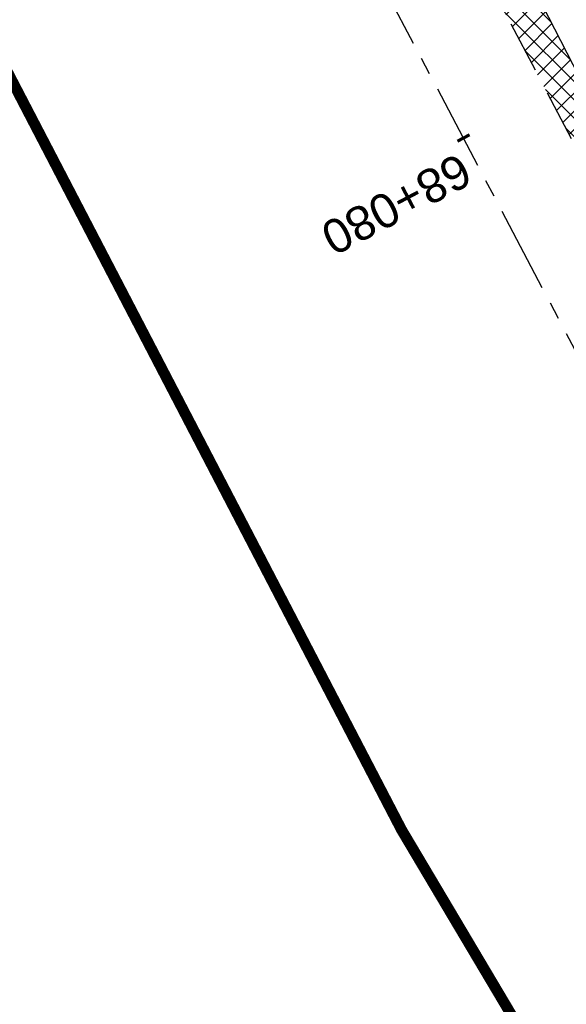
# Model space of a CAD drawing. Header units: metres. Extents: x 7529682 to 7533711, y 5721195 to 5727842.
# Tile 147 of 232: x 7530436 to 7530456, y 5726351 to 5726387. Entities that reach past the tile are written whole.
import ezdxf

# ---------------------------------------------------------------- set-up
doc = ezdxf.new("R2010")
doc.units = ezdxf.units.M
for name, pattern in [('817-dzialki-09-05-04$0$HIDDEN', [0.375, 0.25, -0.125]), ('ACAD_ISO05W100', [33, 24, -3, 0, -3, 0, -3]), ('CENTER', [50.800000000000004, 31.75, -6.35, 6.35, -6.35]), ('HIDDEN', [9.524999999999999, 6.35, -3.175])]:
    doc.linetypes.add(name, pattern=pattern)
for name, color, linetype in [('C-DROGI-SYTUACJA-ETYKIETY', 7, 'Continuous'), ('D-hatch-pobocza', 131, 'Continuous'), ('D-pobocza', 60, 'Continuous'), ('D-skarpa', 2, 'Continuous')]:
    doc.layers.add(name, color=color, linetype=linetype)
for name, color, linetype, lineweight in [('D-krawędzie', 3, 'Continuous', 30), ('D-oś', 10, 'CENTER', 30), ('D-pas-drogowy', 7, 'ACAD_ISO05W100', 50)]:
    doc.layers.add(name, color=color, linetype=linetype, lineweight=lineweight)
doc.layers.add('D-LR-etap-III', color=7, linetype='817-dzialki-09-05-04$0$HIDDEN', lineweight=50, true_color=0x00008f)
doc.styles.get("Standard").update_dxf_attribs({"font": 'arial.ttf'})

# ---------------------------------------------------------------- blocks, each defined once
blk = doc.blocks.new('AeccTickLine')
at = {"color": 0, "linetype": 'ByBlock', "lineweight": -2}
blk.add_line((0, 1), (-3.673819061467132e-16, -1), dxfattribs=at)

msp = doc.modelspace()

# ---------------------------------------------------------------- hatches: boundary and pattern name
at = {"layer": 'D-hatch-pobocza'}
h = msp.add_hatch(dxfattribs=at)
h.set_pattern_fill('ANSI37', color=256, scale=0.15, style=0)
h.set_pattern_definition([(45, (0, 0), (-0.3367596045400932, 0.3367596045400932), []), (135, (0, 0), (-0.3367596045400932, -0.3367596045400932), [])])
h.paths.add_polyline_path([(7530484.05, 5726334.34), (7530471.92, 5726357.11), (7530458.95, 5726381.07), (7530447.57, 5726403.23), (7530435.55, 5726425.46), (7530424.34, 5726446.96), (7530408.219999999, 5726477.68), (7530396.719999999, 5726499.26), (7530381.74, 5726527.87), (7530371.44, 5726547.5), (7530359.58, 5726569.81), (7530349.42, 5726588.72), (7530332.29, 5726621.37), (7530323.719999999, 5726638.05), (7530306.54, 5726670.82), (7530298.559999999, 5726686.33), (7530287.259999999, 5726707.54), (7530284.291048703, 5726713.261271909), (7530282.669641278, 5726712.403913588), (7530284.501430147, 5726708.939695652), (7530291.375516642, 5726695.939652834), (7530296.045865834, 5726687.107244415), (7530304.46414878, 5726671.186868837), (7530316.603827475, 5726648.181421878), (7530333.058434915, 5726617.014067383), (7530350.00379698, 5726585.00616126), (7530367.257623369, 5726552.315762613), (7530385.762825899, 5726517.234589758), (7530404.054360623, 5726482.546167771), (7530421.086512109, 5726450.182125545), (7530442.441939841, 5726409.661369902), (7530463.421308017, 5726369.849931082), (7530489.269347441, 5726320.82820421), (7530506.411845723, 5726288.291398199), (7530524.314558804, 5726254.7836642), (7530540.549094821, 5726224.891183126), (7530548.272673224, 5726210.668598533), (7530551.69684983, 5726207.034942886), (7530543.21, 5726222.9), (7530538.34, 5726232.11), (7530533.7, 5726240.35), (7530511.95, 5726280.97), (7530499.24, 5726305.31)])

# ---------------------------------------------------------------- linework, layer by layer
at = {"layer": 'D-krawędzie', "linetype": 'HIDDEN', "ltscale": 0.3}
msp.add_lwpolyline([(7530304.46414878, 5726671.186868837), (7530316.603827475, 5726648.181421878), (7530333.058434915, 5726617.014067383), (7530350.00379698, 5726585.00616126), (7530367.257623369, 5726552.315762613), (7530385.762825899, 5726517.234589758), (7530404.054360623, 5726482.546167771), (7530421.086512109, 5726450.182125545), (7530442.441939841, 5726409.661369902), (7530463.421308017, 5726369.849931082), (7530489.269347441, 5726320.82820421), (7530506.411845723, 5726288.291398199), (7530524.314558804, 5726254.7836642), (7530540.549094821, 5726224.891183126), (7530548.24, 5726210.73)], dxfattribs=at)
at = {"layer": 'D-LR-etap-III', "ltscale": 10, "flags": 128}
msp.add_lwpolyline([(7531750.474471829, 5723895.103125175, 0.4, 0.4, 0), (7531750.505, 5723895.13, 0.4, 0.4, 0), (7531682.71, 5724022.92, 0.4, 0.4, 0), (7531619.177023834, 5724147.203692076, 0.4, 0.4, 0), (7531592.308960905, 5724198.48863389, 0.4, 0.4, 0), (7531553.263875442, 5724272.918564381, 0.4, 0.4, 0), (7531504.019999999, 5724366.79, 0.4, 0.4, 0), (7531482.09, 5724407.62, 0.4, 0.4, 0), (7531412.350402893, 5724541.182759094, 0.4, 0.4, 0), (7531388.463669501, 5724586.929768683, 0.4, 0.4, 0), (7531345.12, 5724669.94, 0.4, 0.4, 0), (7531127.66, 5725081.67, 0.4, 0.4, 0), (7531059.253139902, 5725211.040795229, 0.4, 0.4, 0), (7531008.007244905, 5725307.953830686, 0.4, 0.4, 0), (7530964.181635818, 5725390.835555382, 0.4, 0.4, 0), (7530914.557354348, 5725484.683561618, 0.4, 0.4, 0), (7530865.243241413, 5725577.493975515, 0.4, 0.4, 0), (7530840.085257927, 5725624.058651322, 0.4, 0.4, 0), (7530802.559525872, 5725694.924584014, 0.4, 0.4, 0), (7530755.54, 5725787.51, 0.4, 0.4, 0), (7530708.717810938, 5725876.303221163, 0.4, 0.4, 0), (7530695.12, 5725902.09, 0.4, 0.4, 0), (7530642.91397006, 5726001.07839487, 0.4, 0.4, 0), (7530634.934723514, 5726016.146615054, 0.4, 0.4, 0), (7530610.820000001, 5726061.929999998, 0.4, 0.4, 0), (7530610.820000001, 5726061.929999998, 0.4, 0.4, 0), (7530607.21, 5726063.51, 0.4, 0.4, 0), (7530597.42, 5726080.68, 0.4, 0.4, 0), (7530591.16, 5726088.44, 0.4, 0.4, 0), (7530581.28, 5726107.21, 0.4, 0.4, 0), (7530571.29, 5726130.56, 0.4, 0.4, 0), (7530549.554994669, 5726171.527317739, 0.4, 0.4, 0), (7530531.014309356, 5726206.473807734, 0.4, 0.4, 0), (7530516.461208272, 5726236.016618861, 0.4, 0.4, 0), (7530500.798929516, 5726266.141265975, 0.4, 0.4, 0), (7530491.349999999, 5726283.94, 0.4, 0.4, 0), (7530482.4, 5726303.41, 0.4, 0.4, 0), (7530482.4, 5726303.41, 0.4, 0.4, 0), (7530450.41, 5726357.28, 0.4, 0.4, 0), (7530397.759396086, 5726458.499907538, 0.4, 0.4, 0), (7530334.707815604, 5726583.664702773, 0.4, 0.4, 0), (7530303.939274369, 5726645.167943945, 0.4, 0.4, 0), (7530300.509779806, 5726651.777515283, 0.4, 0.4, 0), (7530289.213532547, 5726671.966724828, 0.4, 0.4, 0), (7530281.54, 5726685.57, 0.4, 0.4, 0), (7530261.37085633, 5726724.163374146, 0.4, 0.4, 0), (7530254.03, 5726738.21, 0.4, 0.4, 0), (7530197.219999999, 5726845.06, 0.4, 0.4, 0), (7530194.71, 5726849.15, 0.4, 0.4, 0), (7530195.92, 5726850.75, 0.4, 0.4, 0), (7530170.546669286, 5726892.961489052, 0.4, 0.4, 0), (7530143.174718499, 5726945.065838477, 0.4, 0.4, 0), (7530105.059999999, 5727018.32, 0.4, 0.4, 0), (7530100.059999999, 5727027.16, 0.4, 0.4, 0), (7530062.318670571, 5727099.625398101, 0.4, 0.4, 0), (7530015.378537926, 5727189.420463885, 0.4, 0.4, 0), (7529983.207960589, 5727250.206596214, 0.4, 0.4, 0), (7529953.284293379, 5727306.74720398, 0.4, 0.4, 0), (7529900.67053443, 5727406.15903814, 0.4, 0.4, 0), (7529890.630239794, 5727425.131178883, 0.4, 0.4, 0), (7529875.155383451, 5727454.426350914, 0.4, 0.4, 0), (7529857.560096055, 5727487.787346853, 0.4, 0.4, 0), (7529835.194401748, 5727530.19312405, 0.4, 0.4, 0), (7529811.740544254, 5727574.662079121, 0.4, 0.4, 0), (7529792.101859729, 5727611.922638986, 0.4, 0.4, 0), (7529768.066117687, 5727657.469613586, 0.4, 0.4, 0), (7529755.210566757, 5727682.131373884, 0.4, 0.4, 0), (7529753.309999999, 5727681.13, 0.4, 0.4, 0), (7529739.21, 5727707.77, 0.4, 0.4, 0), (7529735.394745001, 5727711.251990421, 0.4, 0.4, 0), (7529725.42, 5727730.2, 0.4, 0.4, 0), (7529723.55, 5727729.88, 0.4, 0.4, 0), (7529695.566668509, 5727782.932080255, 0.4, 0.4, 0), (7529717.67971874, 5727794.024357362, 0.4, 0.4, 0), (7529736.274870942, 5727758.647400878, 0.4, 0.4, 0), (7529736.274870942, 5727758.647400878, 0.4, 0.4, 0), (7529744.511003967, 5727750.406106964, 0.4, 0.4, 0), (7529744.511003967, 5727750.406106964, 0.4, 0.4, 0), (7529750.282568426, 5727738.549848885, 0.4, 0.4, 0), (7529777.108510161, 5727687.569424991, 0.4, 0.4, 0), (7529796.51537536, 5727651.329932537, 0.4, 0.4, 0), (7529814.937945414, 5727616.793170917, 0.4, 0.4, 0), (7529839.006722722, 5727572.303976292, 0.4, 0.4, 0), (7529860.617626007, 5727532.509108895, 0.4, 0.4, 0), (7529882.348967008, 5727491.504261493, 0.4, 0.4, 0), (7529904.865139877, 5727449.096370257, 0.4, 0.4, 0), (7529920.747384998, 5727418.884773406, 0.4, 0.4, 0), (7529946.676504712, 5727368.547487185, 0.4, 0.4, 0), (7529972.024701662, 5727320.573310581, 0.4, 0.4, 0), (7529987.740014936, 5727290.153392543, 0.4, 0.4, 0), (7529996.497385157, 5727273.661630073, 0.4, 0.4, 0), (7530017.541471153, 5727234.202689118, 0.4, 0.4, 0), (7530033.053657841, 5727204.864166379, 0.4, 0.4, 0), (7530051.622983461, 5727170.222745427, 0.4, 0.4, 0), (7530069.276612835, 5727137.015751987, 0.4, 0.4, 0), (7530089.385386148, 5727097.533639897, 0.4, 0.4, 0), (7530109.712512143, 5727060.746615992, 0.4, 0.4, 0), (7530136.769722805, 5727011.640131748, 0.4, 0.4, 0), (7530162.446686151, 5726962.743777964, 0.4, 0.4, 0), (7530187.674104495, 5726916.992101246, 0.4, 0.4, 0), (7530207.820739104, 5726879.335323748, 0.4, 0.4, 0), (7530230.625609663, 5726834.518686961, 0.4, 0.4, 0), (7530262.288093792, 5726776.61832811, 0.4, 0.4, 0), (7530277.509672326, 5726760.213143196, 0.4, 0.4, 0), (7530286.036865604, 5726744.106684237, 0.4, 0.4, 0), (7530288.097472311, 5726735.884066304, 0.4, 0.4, 0), (7530290.393870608, 5726725.046963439, 0.4, 0.4, 0), (7530296.17664807, 5726713.582980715, 0.4, 0.4, 0), (7530302.726195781, 5726701.18226779, 0.4, 0.4, 0), (7530325.685047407, 5726657.466383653, 0.4, 0.4, 0), (7530343.243978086, 5726623.648592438, 0.4, 0.4, 0), (7530360.229820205, 5726591.746871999, 0.4, 0.4, 0), (7530383.20855044, 5726548.059469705, 0.4, 0.4, 0), (7530406.017875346, 5726503.605514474, 0.4, 0.4, 0), (7530427.464919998, 5726462.620289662, 0.4, 0.4, 0), (7530447.9278544, 5726424.388014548, 0.4, 0.4, 0), (7530471.126878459, 5726379.920667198, 0.4, 0.4, 0), (7530490.501003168, 5726343.033350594, 0.4, 0.4, 0), (7530509.499458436, 5726306.733076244, 0.4, 0.4, 0), (7530529.890269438, 5726267.244072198, 0.4, 0.4, 0), (7530543.852446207, 5726238.990319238, 0.4, 0.4, 0), (7530554.808897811, 5726218.943990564, 0.4, 0.4, 0), (7530559.027108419, 5726212.223286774, 0.4, 0.4, 0), (7530563.060988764, 5726206.409670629, 0.4, 0.4, 0), (7530566.93354971, 5726200.463543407, 0.4, 0.4, 0), (7530569.771022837, 5726194.901501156, 0.4, 0.4, 0), (7530571.47319415, 5726191.282350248, 0.4, 0.4, 0), (7530572.839142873, 5726188.024533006, 0.4, 0.4, 0), (7530575.295071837, 5726182.034664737, 0.4, 0.4, 0), (7530579.736851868, 5726173.306070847, 0.4, 0.4, 0), (7530583.3, 5726167.41, 0.4, 0.4, 0), (7530593.4, 5726163.33, 0.4, 0.4, 0), (7530598.618375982, 5726155.264489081, 0.4, 0.4, 0), (7530608.258304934, 5726140.497132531, 0.4, 0.4, 0), (7530603.269999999, 5726136.83, 0.4, 0.4, 0), (7530606.53, 5726131.84, 0.4, 0.4, 0), (7530604.239057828, 5726124.21679044, 0.4, 0.4, 0), (7530605.847136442, 5726121.630127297, 0.4, 0.4, 0), (7530608.971611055, 5726116.164124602, 0.4, 0.4, 0), (7530618.114293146, 5726097.791111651, 0.4, 0.4, 0), (7530651.213125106, 5726034.959524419, 0.4, 0.4, 0), (7530670.243741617, 5725998.61095082, 0.4, 0.4, 0), (7530698.075474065, 5725945.952624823, 0.4, 0.4, 0), (7530716.505955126, 5725911.3051464, 0.4, 0.4, 0), (7530735.223454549, 5725875.667401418, 0.4, 0.4, 0), (7530752.504235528, 5725842.154920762, 0.4, 0.4, 0), (7530778.310652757, 5725793.501254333, 0.4, 0.4, 0), (7530797.499961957, 5725756.381811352, 0.4, 0.4, 0), (7530812.518974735, 5725728.28874362, 0.4, 0.4, 0), (7530820.039295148, 5725713.160404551, 0.4, 0.4, 0), (7530822.422446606, 5725710.193574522, 0.4, 0.4, 0), (7530833.154893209, 5725688.800634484, 0.4, 0.4, 0), (7530849.629354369, 5725656.158601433, 0.4, 0.4, 0), (7530867.98290276, 5725621.963939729, 0.4, 0.4, 0), (7530872.629809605, 5725612.88760475, 0.4, 0.4, 0), (7530880.354488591, 5725597.594500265, 0.4, 0.4, 0), (7530883.839446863, 5725593.389159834, 0.4, 0.4, 0), (7530891.782113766, 5725587.763349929, 0.4, 0.4, 0), (7530895.038670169, 5725584.280746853, 0.4, 0.4, 0), (7530897.033644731, 5725580.941110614, 0.4, 0.4, 0), (7530900.951646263, 5725579.945856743, 0.4, 0.4, 0), (7530904.80970798, 5725571.977328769, 0.4, 0.4, 0), (7530903.682362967, 5725568.566434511, 0.4, 0.4, 0), (7530908.900614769, 5725558.844845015, 0.4, 0.4, 0), (7530910.252030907, 5725545.671606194, 0.4, 0.4, 0), (7530912.872986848, 5725538.645543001, 0.4, 0.4, 0), (7530945.278171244, 5725478.464284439, 0.4, 0.4, 0), (7530959.692318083, 5725450.24628822, 0.4, 0.4, 0), (7531002.82670893, 5725368.192370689, 0.4, 0.4, 0), (7531044.703532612, 5725290.314293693, 0.4, 0.4, 0), (7531064.098839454, 5725253.212562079, 0.4, 0.4, 0), (7531083.010253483, 5725216.677517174, 0.4, 0.4, 0), (7531113.013137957, 5725158.465613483, 0.4, 0.4, 0), (7531137.364304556, 5725113.07076138, 0.4, 0.4, 0), (7531150.830830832, 5725086.711759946, 0.4, 0.4, 0), (7531159.745663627, 5725076.640848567, 0.4, 0.4, 0), (7531166.309999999, 5725074.58, 0.4, 0.4, 0), (7531172.29, 5725062.58, 0.4, 0.4, 0), (7531170.589828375, 5725055.605912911, 0.4, 0.4, 0), (7531173.732823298, 5725044.080706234, 0.4, 0.4, 0), (7531215.342008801, 5724964.859648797, 0.4, 0.4, 0), (7531238.054496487, 5724921.684649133, 0.4, 0.4, 0), (7531262.389821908, 5724875.282876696, 0.4, 0.4, 0), (7531295.587160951, 5724811.265731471, 0.4, 0.4, 0), (7531348.487908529, 5724712.362812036, 0.4, 0.4, 0), (7531363.740817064, 5724682.68394264, 0.4, 0.4, 0), (7531366.986905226, 5724675.865317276, 0.4, 0.4, 0), (7531382.541261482, 5724646.110625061, 0.4, 0.4, 0), (7531401.299165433, 5724610.874551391, 0.4, 0.4, 0), (7531428.964837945, 5724558.862274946, 0.4, 0.4, 0), (7531449.111202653, 5724520.397801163, 0.4, 0.4, 0), (7531477.292992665, 5724465.831467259, 0.4, 0.4, 0), (7531500.996290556, 5724421.112506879, 0.4, 0.4, 0), (7531512.121834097, 5724400.549045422, 0.4, 0.4, 0), (7531513.78163794, 5724396.757451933, 0.4, 0.4, 0), (7531526.32, 5724379.39, 0.4, 0.4, 0), (7531566.783642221, 5724302.73628205, 0.4, 0.4, 0), (7531578.579156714, 5724282.774819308, 0.4, 0.4, 0), (7531584.232619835, 5724273.111246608, 0.4, 0.4, 0), (7531590.109283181, 5724263.508189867, 0.4, 0.4, 0), (7531593.027899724, 5724258.771479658, 0.4, 0.4, 0), (7531595.711841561, 5724254.226824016, 0.4, 0.4, 0), (7531601.659976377, 5724243.898197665, 0.4, 0.4, 0), (7531606.097733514, 5724235.986407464, 0.4, 0.4, 0), (7531609.382207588, 5724230.799061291, 0.4, 0.4, 0), (7531611.580260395, 5724227.671180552, 0.4, 0.4, 0), (7531612.707802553, 5724225.86410867, 0.4, 0.4, 0), (7531618.665224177, 5724214.480919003, 0.4, 0.4, 0), (7531619.885522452, 5724212.333950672, 0.4, 0.4, 0), (7531620.931818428, 5724210.787064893, 0.4, 0.4, 0), (7531623.518605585, 5724207.111542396, 0.4, 0.4, 0), (7531626.143926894, 5724203.61306897, 0.4, 0.4, 0), (7531632.022984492, 5724196.485954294, 0.4, 0.4, 0), (7531653.949089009, 5724152.617641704, 0.4, 0.4, 0), (7531656.750690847, 5724143.103797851, 0.4, 0.4, 0), (7531659.61440691, 5724133.254504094, 0.4, 0.4, 0), (7531661.627147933, 5724128.646047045, 0.4, 0.4, 0.01093811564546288), (7531674.314987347, 5724101.43546424, 0.4, 0.4, 0), (7531685.137626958, 5724081.408252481, 0.4, 0.4, 0), (7531692.159945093, 5724066.277333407, 0.4, 0.4, 0), (7531699.662164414, 5724051.388120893, 0.4, 0.4, 0), (7531704.480624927, 5724040.808561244, 0.4, 0.4, 0), (7531704.480624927, 5724040.808561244, 0.4, 0.4, 0), (7531704.401251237, 5724037.368913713, 0.4, 0.4, 0), (7531720.383609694, 5724003.441317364, 0.4, 0.4, 0), (7531728.79890528, 5723986.206298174, 0.4, 0.4, 0), (7531733.237926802, 5723977.192631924, 0.4, 0.4, 0), (7531736.750027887, 5723969.505210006, 0.4, 0.4, 0), (7531737.336143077, 5723968.518916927, 0.4, 0.4, 0), (7531738.285051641, 5723967.699360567, 0.4, 0.4, 0), (7531742.180915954, 5723962.346428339, 0.4, 0.4, 0), (7531744.286141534, 5723958.615526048, 0.4, 0.4, 0), (7531755.393260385, 5723944.192617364, 0.4, 0.4, 0), (7531758.69, 5723936.76, 0.4, 0.4, 0), (7531780.08, 5723929.25, 0.4, 0.4, 0), (7531792.611989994, 5723906.337708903, 0.4, 0.4, 0), (7531792.611989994, 5723906.337708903, 0.4, 0.4, 0), (7531756.962094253, 5723883.055323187, 0.4, 0.4, 0), (7531750.46, 5723895.130000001, 0.4, 0.4, 0), (7531750.46, 5723895.130000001, 0, 0, 0)], format="xyseb", dxfattribs=at)
at = {"layer": 'D-oś', "ltscale": 0.1}
msp.add_lwpolyline([(7530594.845000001, 5726110.895), (7530540.21, 5726214.45), (7530503.320056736, 5726286.650988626), (7530486.173361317, 5726319.195761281), (7530460.324927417, 5726368.21823651), (7530439.345630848, 5726408.029539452), (7530417.989237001, 5726448.552129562), (7530400.958415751, 5726480.913646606), (7530382.667120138, 5726515.601615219), (7530364.162298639, 5726550.68206594), (7530346.909504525, 5726583.37050876), (7530329.964237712, 5726615.378234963), (7530313.508365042, 5726646.547986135), (7530301.370075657, 5726669.550802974)], dxfattribs=at)
at = {"layer": 'D-pas-drogowy', "ltscale": 0.2, "flags": 128}
msp.add_lwpolyline([(7531633.018560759, 5724182.834272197, 0.4, 0.4, 0), (7531617.558899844, 5724211.608162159, 0.4, 0.4, 0), (7531566.783642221, 5724302.73628205, 0.4, 0.4, 0), (7531538.419082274, 5724356.469679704, 0.4, 0.4, 0), (7531526.32, 5724379.39, 0.4, 0.4, 0), (7531516.102085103, 5724393.607319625, 0.4, 0.4, 0.001485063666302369), (7531513.78037409, 5724396.837773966, 0.4, 0.4, 0), (7531501.87, 5724413.41, 0.4, 0.4, 0), (7531474.926107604, 5724464.507896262, 0.4, 0.4, 0), (7531446.200436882, 5724518.992313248, 0.4, 0.4, 0), (7531424.962185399, 5724559.262257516, 0.4, 0.4, 0), (7531398.444460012, 5724609.565801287, 0.4, 0.4, 0), (7531379.647455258, 5724645.216004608, 0.4, 0.4, 0), (7531365.23, 5724672.56, 0.4, 0.4, 0), (7531341.305752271, 5724717.915356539, 0.4, 0.4, 0), (7531312.899996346, 5724771.788898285, 0.4, 0.4, 0), (7531292.590923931, 5724810.306502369, 0.4, 0.4, 0), (7531259.391619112, 5724873.271351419, 0.4, 0.4, 0), (7531233.740401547, 5724921.922582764, 0.4, 0.4, 0), (7531203.072738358, 5724980.092044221, 0.4, 0.4, 0), (7531173.471398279, 5725036.225177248, 0.4, 0.4, 0), (7531168.269999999, 5725046.09, 0.4, 0.4, 0), (7531172.29, 5725062.58, 0.4, 0.4, 0), (7531166.309999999, 5725074.58, 0.4, 0.4, 0), (7531150.32, 5725079.6, 0.4, 0.4, 0), (7531141.5, 5725096.43, 0.4, 0.4, 0), (7531109.311735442, 5725157.814415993, 0.4, 0.4, 0), (7531086.641300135, 5725201.047918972, 0.4, 0.4, 0), (7531059.198258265, 5725253.383662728, 0.4, 0.4, 0), (7531028.206828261, 5725312.48946212, 0.4, 0.4, 0), (7530999.104694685, 5725367.990143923, 0.4, 0.4, 0), (7530956.247527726, 5725449.724815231, 0.4, 0.4, 0), (7530924.397774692, 5725510.463768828, 0.4, 0.4, 0), (7530897.509999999, 5725561.74, 0.4, 0.4, 0), (7530894.46, 5725566.14, 0.4, 0.4, 0), (7530892.16, 5725570.49, 0.4, 0.4, 0), (7530869.362688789, 5725613.307018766, 0.4, 0.4, 0), (7530861.693971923, 5725627.704613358, 0.4, 0.4, 0), (7530852.74, 5725644.52, 0.4, 0.4, 0), (7530831.509999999, 5725684.2, 0.4, 0.4, 0), (7530811.13, 5725722.52, 0.4, 0.4, 0), (7530792.3476413, 5725757.940652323, 0.4, 0.4, 0), (7530768.03, 5725803.8, 0.4, 0.4, 0), (7530748.768542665, 5725840.178507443, 0.4, 0.4, 0), (7530727.7, 5725879.97, 0.4, 0.4, 0), (7530712.0981582, 5725909.54523909, 0.4, 0.4, 0), (7530693.644105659, 5725944.645156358, 0.4, 0.4, 0), (7530665.702224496, 5725997.538976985, 0.4, 0.4, 0), (7530641.759999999, 5726042.88, 0.4, 0.4, 0), (7530616.5, 5726091.48, 0.4, 0.4, 0), (7530604.628439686, 5726114.319880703, 0.4, 0.4, -0.007762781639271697), (7530602.5, 5726118.43, 0.4, 0.4, 0), (7530603.992037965, 5726123.394821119, 0.4, 0.4, 0), (7530606.53, 5726131.84, 0.4, 0.4, 0), (7530603.269999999, 5726136.83, 0.4, 0.4, 0), (7530593.775620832, 5726151.368713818, 0.4, 0.4, 0), (7530590.202637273, 5726156.84001263, 0.4, 0.4, 0), (7530583.3, 5726167.41, 0.4, 0.4, 0), (7530580.578343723, 5726170.427567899, 0.4, 0.4, 0), (7530575.849999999, 5726175.67, 0.4, 0.4, 0), (7530569.009999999, 5726186.66, 0.4, 0.4, 0), (7530562.555322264, 5726199.189409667, 0.4, 0.4, 0), (7530555.67, 5726211.39, 0.4, 0.4, 0), (7530548.29, 5726224.23, 0.4, 0.4, 0), (7530540.58, 5726237.71, 0.4, 0.4, 0), (7530532.679999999, 5726252.65, 0.4, 0.4, 0), (7530524.059999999, 5726269.35, 0.4, 0.4, 0), (7530502.82, 5726309.91, 0.4, 0.4, 0), (7530488.83, 5726336.63, 0.4, 0.4, 0), (7530466.03, 5726380.16, 0.4, 0.4, 0), (7530438.469999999, 5726432.77, 0.4, 0.4, 0), (7530424.53, 5726459.09, 0.4, 0.4, 0), (7530401.63, 5726502.97, 0.4, 0.4, 0), (7530383.38, 5726538.06, 0.4, 0.4, 0), (7530353.969999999, 5726593.52, 0.4, 0.4, 0), (7530338.469999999, 5726622.74, 0.4, 0.4, 0), (7530322.009999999, 5726653.88, 0.4, 0.4, 0), (7530297.54, 5726700.33, 0.4, 0.4, 0), (7530287.38, 5726719.6, 0.4, 0.4, 0), (7530285.94993921, 5726722.315508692, 0.4, 0.4, 0), (7530280.259999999, 5726733.12, 0.4, 0.4, 0), (7530266.73, 5726758.74, 0.4, 0.4, 0), (7530260.42, 5726770.47, 0.4, 0.4, 0), (7530253.25, 5726783.82, 0.4, 0.4, 0), (7530244.95, 5726799.33, 0.4, 0.4, 0), (7530239.389999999, 5726808.49, 0.4, 0.4, 0), (7530238.29, 5726807.9, 0.4, 0.4, 0), (7530218.11, 5726850.67, 0.4, 0.4, 0), (7530175.906646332, 5726928.168028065, 0.4, 0.4, 0), (7530096.679999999, 5727076.15, 0.4, 0.4, 0), (7530094.679999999, 5727079.89, 0.4, 0.4, 0), (7530064.59693469, 5727135.522637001, 0.4, 0.4, 0), (7530046.730970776, 5727168.8921561, 0.4, 0.4, 0), (7530025.803045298, 5727208.461374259, 0.4, 0.4, 0), (7530012.846501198, 5727232.979315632, 0.4, 0.4, 0), (7529994.15, 5727268.45, 0.4, 0.4, 0), (7529981.670868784, 5727291.93018666, 0.4, 0.4, 0), (7529949.889999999, 5727351.73, 0.4, 0.4, 0), (7529924.75, 5727399.03, 0.4, 0.4, 0), (7529915.515824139, 5727417.099754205, 0.4, 0.4, 0), (7529885.83, 5727475.19, 0.4, 0.4, 0), (7529862.559999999, 5727519.97, 0.4, 0.4, 0), (7529852.984923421, 5727538.191086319, 0.4, 0.4, 0), (7529836.513084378, 5727569.51130111, 0.4, 0.4, 0), (7529815.36890814, 5727609.140983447, 0.4, 0.4, 0), (7529792.795203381, 5727651.247499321, 0.4, 0.4, 0), (7529774.199114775, 5727685.858348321, 0.4, 0.4, 0), (7529746.966026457, 5727736.059440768, 0.4, 0.4, 0), (7529733.92, 5727757.62, 0.4, 0.4, 0), (7529708.607472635, 5727806.388536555, 0.4, 0.4, 0), (7529688.491967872, 5727796.344621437, 0.4, 0.4, 0), (7529723.55, 5727729.88, 0.4, 0.4, 0), (7529725.42, 5727730.2, 0.4, 0.4, 0), (7529735.38, 5727711.28, 0.4, 0.4, 0), (7529739.21, 5727707.77, 0.4, 0.4, 0), (7529753.309999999, 5727681.13, 0.4, 0.4, 0), (7529755.178396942, 5727682.114424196, 0.4, 0.4, 0), (7529792.101859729, 5727611.922638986, 0.4, 0.4, 0), (7529811.740544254, 5727574.662079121, 0.4, 0.4, 0), (7529835.194401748, 5727530.19312405, 0.4, 0.4, 0), (7529857.560096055, 5727487.787346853, 0.4, 0.4, 0), (7529875.155383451, 5727454.426350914, 0.4, 0.4, 0), (7529890.630239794, 5727425.131178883, 0.4, 0.4, 0), (7529900.67053443, 5727406.15903814, 0.4, 0.4, 0), (7529953.284293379, 5727306.74720398, 0.4, 0.4, 0), (7529983.207960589, 5727250.206596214, 0.4, 0.4, 0), (7530015.378537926, 5727189.420463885, 0.4, 0.4, 0), (7530062.318670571, 5727099.625398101, 0.4, 0.4, 0), (7530100.059999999, 5727027.16, 0.4, 0.4, 0), (7530105.059999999, 5727018.32, 0.4, 0.4, 0), (7530143.174718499, 5726945.065838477, 0.4, 0.4, 0), (7530170.546669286, 5726892.961489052, 0.4, 0.4, 0), (7530195.92, 5726850.75, 0.4, 0.4, 0), (7530194.71, 5726849.15, 0.4, 0.4, 0), (7530197.219999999, 5726845.06, 0.4, 0.4, 0), (7530254.03, 5726738.21, 0.4, 0.4, 0), (7530261.37085633, 5726724.163374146, 0.4, 0.4, 0), (7530281.54, 5726685.57, 0.4, 0.4, 0), (7530289.213532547, 5726671.966724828, 0.4, 0.4, 0), (7530300.509779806, 5726651.777515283, 0.4, 0.4, 0), (7530303.939274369, 5726645.167943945, 0.4, 0.4, 0), (7530334.707815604, 5726583.664702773, 0.4, 0.4, 0), (7530397.759396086, 5726458.499907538, 0.4, 0.4, 0), (7530450.41, 5726357.28, 0.4, 0.4, 0), (7530482.4, 5726303.41, 0.4, 0.4, 0), (7530483.687990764, 5726301.003383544, 0.4, 0.4, 0), (7530491.349999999, 5726283.94, 0.4, 0.4, 0), (7530512.67, 5726243.78, 0.4, 0.4, 0), (7530529.429999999, 5726209.46, 0.4, 0.4, 0), (7530571.29, 5726130.56, 0.4, 0.4, 0), (7530581.28, 5726107.21, 0.4, 0.4, 0), (7530591.16, 5726088.44, 0.4, 0.4, 0), (7530597.42, 5726080.68, 0.4, 0.4, 0), (7530607.21, 5726063.51, 0.4, 0.4, 0), (7530610.820000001, 5726061.929999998, 0.4, 0.4, 0), (7530634.934723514, 5726016.146615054, 0.4, 0.4, 0), (7530642.91397006, 5726001.07839487, 0.4, 0.4, 0), (7530695.12, 5725902.09, 0.4, 0.4, 0), (7530708.717810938, 5725876.303221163, 0.4, 0.4, 0), (7530755.54, 5725787.51, 0.4, 0.4, 0), (7530802.559525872, 5725694.924584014, 0.4, 0.4, 0), (7530840.085257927, 5725624.058651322, 0.4, 0.4, 0), (7530865.243241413, 5725577.493975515, 0.4, 0.4, 0), (7530914.557354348, 5725484.683561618, 0.4, 0.4, 0), (7530964.181635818, 5725390.835555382, 0.4, 0.4, 0), (7531008.007244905, 5725307.953830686, 0.4, 0.4, 0), (7531059.253139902, 5725211.040795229, 0.4, 0.4, 0), (7531127.66, 5725081.67, 0.4, 0.4, 0), (7531345.12, 5724669.94, 0.4, 0.4, 0), (7531388.463669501, 5724586.929768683, 0.4, 0.4, 0), (7531412.350402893, 5724541.182759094, 0.4, 0.4, 0), (7531482.09, 5724407.62, 0.4, 0.4, 0), (7531504.019999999, 5724366.79, 0.4, 0.4, 0), (7531519.374444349, 5724337.520497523, 0.4, 0.4, 0), (7531563.748815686, 5724252.931583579, 0.4, 0.4, 0), (7531602.175111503, 5724179.681224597, 0.4, 0.4, 0), (7531619.177023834, 5724147.203692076, 0.4, 0.4, 0), (7531625.038493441, 5724135.63500206, 0.4, 0.4, 0), (7531656.796442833, 5724073.31633882, 0.4, 0.4, 0), (7531675.12, 5724037.36, 0.4, 0.4, 0), (7531682.71, 5724022.92, 0.4, 0.4, 0), (7531705.565196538, 5723979.810545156, 0.4, 0.4, 0), (7531736.605941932, 5723921.261514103, 0.4, 0.4, 0), (7531750.46, 5723895.130000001, 0.4, 0.4, 0), (7531740.769999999, 5723886.56, 0.4, 0.4, 0), (7531732.86, 5723885, 0.4, 0.4, 0), (7531722.179999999, 5723887.77, 0.4, 0.4, 0), (7531729.87, 5723862.17, 0.4, 0.4, 0), (7531742.92, 5723861.93, 0.4, 0.4, 0), (7531763.71, 5723859.52, 0.4, 0.4, 0), (7531768.42, 5723854.12, 0.4, 0.4, 0), (7531787.42, 5723817.97, 0.4, 0.4, 0), (7531795.57, 5723809.82, 0.4, 0.4, 0), (7531816.346897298, 5723819.850397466, 0.4, 0.4, 0), (7531816.346897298, 5723819.850397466, 0.4, 0.4, 0), (7531805.059999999, 5723843.23, 0.4, 0.4, 0), (7531803.61, 5723886.23, 0.4, 0.4, 0), (7531803.61, 5723886.23, 0.4, 0.4, 0), (7531780.08, 5723929.25, 0.4, 0.4, 0), (7531758.69, 5723936.76, 0.4, 0.4, 0), (7531749.3590272, 5723946.412126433, 0.4, 0.4, 0), (7531742.71, 5723953.29, 0.4, 0.4, 0), (7531735.177368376, 5723967.877529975, 0.4, 0.4, 0), (7531722.37, 5723992.68, 0.4, 0.4, 0), (7531705.041669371, 5724030.885563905, 0.4, 0.4, 0), (7531699.469999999, 5724043.17, 0.4, 0.4, 0), (7531692.69, 5724058.11, 0.4, 0.4, 0), (7531679.672010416, 5724084.016803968, 0.4, 0.4, 0), (7531674.55, 5724094.21, 0.4, 0.4, 0), (7531666.633166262, 5724114.002855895, 0.4, 0.4, 0), (7531649, 5724153.82, 0.4, 0.4, 0), (7531641.49, 5724149.34, 0.4, 0.4, 0), (7531626.04, 5724179.34, 0.4, 0.4, 0), (7531633.03, 5724182.84, 0, 0, 0)], format="xyseb", dxfattribs=at)
at = {"layer": 'D-pobocza'}
msp.add_lwpolyline([(7530548.272673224, 5726210.668598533), (7530551.69684983, 5726207.034942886), (7530543.21, 5726222.9), (7530538.34, 5726232.11), (7530533.7, 5726240.35), (7530511.95, 5726280.97), (7530499.24, 5726305.31), (7530484.05, 5726334.34), (7530471.92, 5726357.11), (7530458.95, 5726381.07), (7530447.57, 5726403.23), (7530435.55, 5726425.46), (7530424.34, 5726446.96), (7530408.219999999, 5726477.68), (7530396.719999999, 5726499.26), (7530381.74, 5726527.87), (7530371.44, 5726547.5), (7530359.58, 5726569.81), (7530349.42, 5726588.72), (7530332.29, 5726621.37), (7530323.719999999, 5726638.05), (7530306.54, 5726670.82)], dxfattribs=at)
at = {"layer": 'D-skarpa', "linetype": 'Continuous'}
msp.add_lwpolyline([(7530446.65765741, 5726425.202170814, 0.0005304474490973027), (7530467.502333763, 5726385.315638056), (7530469.793794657, 5726380.871556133), (7530470.470837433, 5726379.557015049), (7530472.123183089, 5726376.465067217), (7530474.475080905, 5726372.052714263), (7530476.742451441, 5726367.595669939), (7530479.075686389, 5726363.173449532), (7530481.419165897, 5726358.756645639), (7530483.74261229, 5726354.329249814), (7530486.058620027, 5726349.897921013), (7530489.836629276, 5726342.685345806), (7530490.698818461, 5726341.040747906), (7530506.95003181, 5726310.042099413), (7530508.828643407, 5726306.397532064), (7530509.203294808, 5726305.561500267), (7530511.354587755, 5726301.044190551), (7530529.219069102, 5726266.909294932)], format="xyb", dxfattribs=at)

# ---------------------------------------------------------------- block references
at = {"layer": 'C-DROGI-SYTUACJA-ETYKIETY', "color": 2, "linetype": 'Continuous', "lineweight": 60, "xscale": 0.25, "yscale": 0.25, "zscale": 0.25, "rotation": 297.7878112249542}
msp.add_blockref('AeccTickLine', (7530452.687797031, 5726382.710815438), dxfattribs=at)

# ---------------------------------------------------------------- texts
at = {"layer": 'C-DROGI-SYTUACJA-ETYKIETY', "color": 2}
msp.add_text('68+080', height=1.25, rotation=207.7878112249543, dxfattribs=at).set_placement((7530452.530866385, 5726382.204235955))

doc.saveas('drawing.dxf')
